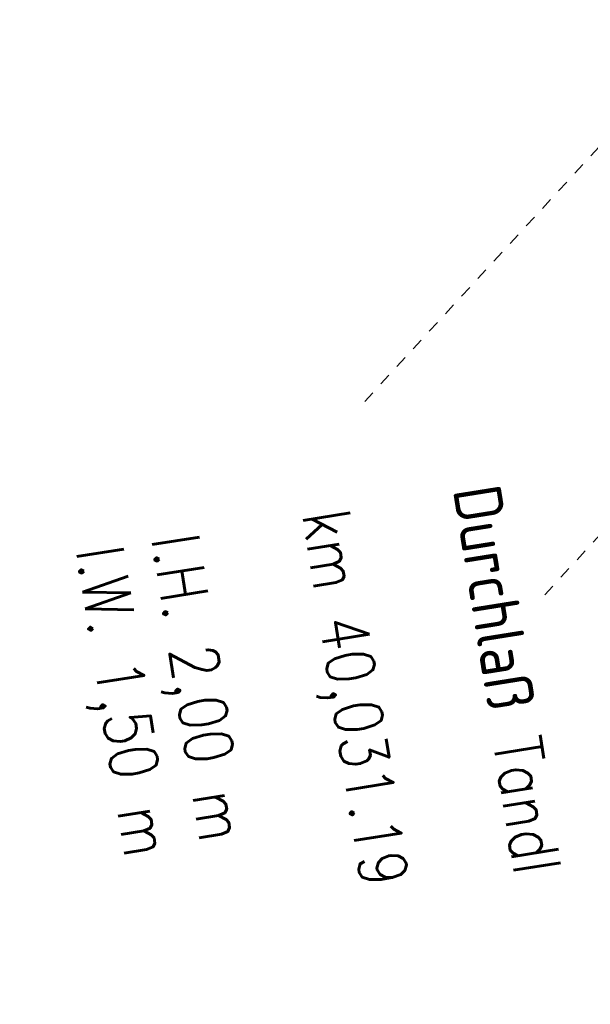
# Model space of a CAD drawing. Extents: x 446577 to 447216, y 443659 to 444842.
# Tile 170 of 177: x 446673 to 446697, y 444712 to 444753. Entities that reach past the tile are written whole.
import ezdxf

# ---------------------------------------------------------------- set-up
doc = ezdxf.new("R2010")
doc.units = 0
doc.header["$LTSCALE"] = 2
doc.header["$MEASUREMENT"] = 0
doc.linetypes.add('ACAD_ISO03W100', pattern=[0.5, 0.25, -0.25])
doc.linetypes.add('AUSGEZOGEN', pattern=[0])
for name, color, linetype in [('DB-Ingenieurbauwerke', 15, 'CONTINUOUS'), ('DB-vorhandene_Dränagen', 15, 'CONTINUOUS'), ('FBRTOP', 250, 'AUSGEZOGEN')]:
    doc.layers.add(name, color=color, linetype=linetype)
doc.styles.add('ROMANS', font='romans.shx', dxfattribs={"width": 0.8})

msp = doc.modelspace()

# ---------------------------------------------------------------- linework, layer by layer
at = {"layer": 'DB-vorhandene_Dränagen', "linetype": 'ACAD_ISO03W100'}
for p, q in [((446687.47, 444737.174), (446712.673, 444764.547)), ((446695.016, 444729.074), (446712.201, 444747.739))]:
    msp.add_line(p, q, dxfattribs=at)
at = {"layer": 'FBRTOP', "color": 0, "const_width": 0.5}
msp.add_lwpolyline([(446833.755, 444484.975, -0.000083), (446837.963, 444455.179, -0.000176), (446839.935, 444441.166, -0.000011), (446846.01, 444397.876, 0.000067), (446846.968, 444391.053, 0.001727), (446849.892, 444370.762, 0.00123), (446854.165, 444342.303, 0.004209), (446857.404, 444322.222, 0.002979), (446862.388, 444293.915, 0.003153), (446866.566, 444271.777, 0.002691), (446871.765, 444245.898, 0.003085)], format="xyb", dxfattribs=at)

# ---------------------------------------------------------------- texts
at = {"layer": 'DB-Ingenieurbauwerke', "linetype": 'Continuous', "style": 'ROMANS', "oblique": 0, "width": 0.8337}
for s, p in [('Durchlaß Tandl', (446691.162, 444733.481)), ('km 40,031.19', (446684.842, 444732.472)), ('l.H. 2,00 m', (446678.522, 444731.462)), ('l.W. 1,50 m', (446675.363, 444730.958))]:
    msp.add_text(s, height=2, rotation=279.0755, dxfattribs=at).set_placement(p)

doc.saveas('drawing.dxf')
